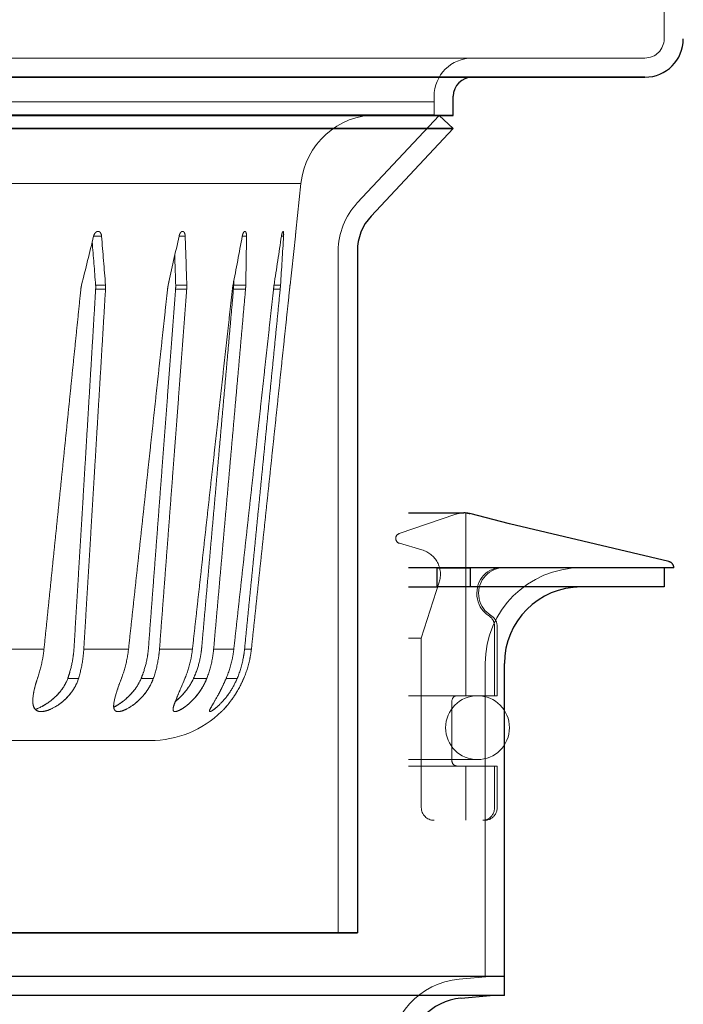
# Model space of a CAD drawing. Header units: millimetres. Extents: x -300186 to 535068, y -28581 to 763298.
# Tile 84 of 256: x -586 to -534, y 137851 to 137928. Entities that reach past the tile are written whole.
import ezdxf

# ---------------------------------------------------------------- set-up
doc = ezdxf.new("R2010")
doc.units = ezdxf.units.MM
doc.header["$LTSCALE"] = 10
doc.header["$PDSIZE"] = -4
doc.linetypes.add('ČÁRKOVANÁ', pattern=[19.05, 12.7, -6.35])
for name, color, linetype, lineweight in [('ACO_KOTY', 5, 'Continuous', 13), ('ACO_NEVID', 8, 'ČÁRKOVANÁ', 13), ('ACO_RAMECEK', 4, 'Continuous', 13), ('ACO_SILNA', 7, 'Continuous', 30)]:
    doc.layers.add(name, color=color, linetype=linetype, lineweight=lineweight)
doc.styles.add('ACO', font='arial.ttf', dxfattribs={"width": 0.8})
doc.dimstyles.new('M1_4 (šipky)', dxfattribs={"dimscale": 4, "dimtxt": 3, "dimasz": 3, "dimexe": 1, "dimexo": 1, "dimgap": 1, "dimtad": 1, "dimdec": 0, "dimtxsty": 'ACO', "dimcen": 3, "dimdle": 1, "dimclrd": 256, "dimclre": 256, "dimclrt": 7, "dimadec": 1, "dimazin": 2, "dimtfac": 0.8, "dimtmove": 0, "dimatfit": 0, "dimldrblk": 'DOTSMALL', "dimfxl": 1, "dimlwd": -1, "dimlwe": -1, "dimarcsym": 1})

# ---------------------------------------------------------------- blocks, each defined once
blk = doc.blocks.new('_OBLIQUE')
at = {"color": 0, "linetype": 'ByBlock'}
blk.add_line((-0.5, -0.5), (0.5, 0.5), dxfattribs=at)
blk = doc.blocks.new('*D1078')
at = {"layer": 'ACO_KOTY', "color": 0, "transparency": 16777216}
for p, q in [((-439.07, 137925.541), (-439.07, 138033.541)), ((-501.787, 138029.541), (-435.07, 138029.541)), ((-626.787, 137929.541), (-435.07, 137929.541))]:
    blk.add_line(p, q, dxfattribs=at)
at = {"layer": 'Defpoints', "color": 0, "lineweight": -3, "transparency": 16777216}
for p in [(-505.787, 138029.541), (-439.07, 138029.541), (-630.787, 137929.541)]:
    blk.add_point(p, dxfattribs=at)
at = {"layer": 'ACO_KOTY', "color": 0, "transparency": 16777216, "xscale": 12, "yscale": 12, "zscale": 12}
for p, rotation in [((-439.07, 138029.541), 90), ((-439.07, 137929.541), 270)]:
    blk.add_blockref('_OBLIQUE', p, dxfattribs=dict(at, rotation=rotation))
at = {"layer": 'ACO_KOTY', "color": 7, "transparency": 16777216, "insert": (-453.282, 137979.541), "char_height": 20, "attachment_point": 5, "rotation": 90, "style": 'ACO'}
blk.add_mtext('100', dxfattribs=at)
blk = doc.blocks.new('_DotSmall')
at = {"color": 0, "linetype": 'ByBlock', "const_width": 0.5}
blk.add_lwpolyline([(-0.0625, 0, 1), (0.0625, 0, 1)], format="xyb", close=True, dxfattribs=at)
blk = doc.blocks.new('408202')
at = {"layer": 'ACO_NEVID'}
for p, q in [((77, 1), (-77, 1)), ((-77, 0), (-77, 1)), ((77, 0), (77, 1)), ((77, 0), (-77, 0)), ((66.583, -5.373), (-66.583, -5.373)), ((-66.188, -9.134), (-66.583, -5.373)), ((66.188, -9.134), (66.583, -5.373)), ((-65.225, -9.511), (-65.057, -9.511)), ((-62.323, -9.511), (-61.991, -9.511)), ((-57.527, -9.511), (-57.042, -9.511)), ((-50.982, -9.511), (-50.359, -9.511)), ((50.982, -9.511), (50.359, -9.511)), ((57.527, -9.511), (57.042, -9.511)), ((62.323, -9.511), (61.991, -9.511)), ((65.225, -9.511), (65.057, -9.511)), ((-64.984, -13.336), (-64.479, -13.336)), ((-64.958, -13.656), (-64.437, -13.656)), ((-62.263, -13.336), (-61.318, -13.336)), ((-62.246, -13.656), (-61.301, -13.656)), ((-57.651, -13.336), (-56.78, -13.336)), ((-57.644, -13.656), (-56.773, -13.656)), ((-51.29, -13.656), (-50.519, -13.656)), ((-51.287, -13.336), (-50.517, -13.336)), ((51.287, -13.336), (50.517, -13.336)), ((51.29, -13.656), (50.519, -13.656)), ((57.644, -13.656), (56.773, -13.656)), ((57.651, -13.336), (56.78, -13.336)), ((62.246, -13.656), (61.301, -13.656)), ((62.263, -13.336), (61.318, -13.336)), ((64.958, -13.656), (64.437, -13.656)), ((64.984, -13.336), (64.479, -13.336)), ((-62.172, -41.836), (-62.704, -41.836)), ((-59.751, -41.836), (-61.33, -41.836)), ((-55.514, -41.836), (-58.093, -41.836)), ((-49.591, -41.836), (-53.091, -41.836)), ((-42.161, -41.836), (-46.476, -41.836)), ((46.476, -41.836), (42.161, -41.836)), ((53.091, -41.836), (49.591, -41.836)), ((58.093, -41.836), (55.514, -41.836)), ((61.33, -41.836), (59.751, -41.836)), ((62.704, -41.836), (62.172, -41.836)), ((-61.588, -44.15), (-60.72, -44.15)), ((-59.207, -44.15), (-58.171, -44.15)), ((-55.028, -44.15), (-54.072, -44.15)), ((-49.176, -44.15), (-48.33, -44.15)), ((49.176, -44.15), (48.33, -44.15)), ((55.028, -44.15), (54.072, -44.15)), ((59.207, -44.15), (58.171, -44.15)), ((61.588, -44.15), (60.72, -44.15)), ((54.794, -49), (-54.794, -49))]:
    blk.add_line(p, q, dxfattribs=at)
for centre, radius, start, end in [((-72.55, -6), 6, 6, 90), ((72.55, -6), 6, 90, 174), ((-54.794, -41), 8, 225.76318, 270), ((54.794, -41), 8, 270, 314.23682)]:
    blk.add_arc(centre, radius, start, end, dxfattribs=at)
for centre, major_axis, ratio, start_param, end_param in [((0, 123.308), (0, 315.871), 0.230805, 2.004775, 2.018164), ((5.765, 123.308), (-14.666, -315.853), 0.226834, 5.1569, 5.170289), ((-5.765, 123.308), (-14.666, 315.853), 0.226834, 1.994243, 2.007632), ((11.355, 123.308), (-28.734, -315.81), 0.215187, 5.165944, 5.179333), ((-11.355, 123.308), (-28.734, 315.81), 0.215187, 1.985198, 1.998587), ((16.6, 123.308), (41.678, 315.764), 0.196592, 2.030717, 2.044107), ((-16.6, 123.308), (-41.678, 315.764), 0.196592, 1.978832, 1.992221), ((21.34, 123.308), (53.086, 315.739), 0.17209, 2.033701, 2.04709), ((21.017, 121.324), (52.281, 310.954), 0.17209, 2.035404, 2.0474), ((-21.34, 123.308), (-53.086, 315.739), 0.17209, 1.975849, 1.989238), ((21.34, 123.308), (53.086, 315.739), 0.17209, 4.293947, 4.307336), ((-21.017, 121.324), (52.281, -310.954), 0.17209, 1.094193, 1.106189), ((-21.34, 123.308), (53.086, -315.739), 0.17209, 1.094503, 1.107892), ((16.6, 123.308), (41.678, 315.764), 0.196592, 4.290964, 4.304353), ((-16.6, 123.308), (41.678, -315.764), 0.196592, 1.097486, 1.110875), ((11.355, 123.308), (28.734, 315.81), 0.215187, 4.284598, 4.297987), ((-11.355, 123.308), (28.734, -315.81), 0.215187, 1.103852, 1.117241), ((5.765, 123.308), (14.666, 315.853), 0.226834, 4.275554, 4.288943), ((-5.765, 123.308), (14.666, -315.853), 0.226834, 1.112897, 1.126286), ((0, 123.308), (0, 315.871), 0.230805, 4.265021, 4.278411), ((16.348, 121.324), (41.047, 310.979), 0.196592, 2.036223, 2.044416), ((-16.348, 121.324), (41.047, -310.979), 0.196592, 1.097176, 1.10537), ((11.183, 121.324), (-28.299, -311.024), 0.215187, 5.178615, 5.179643), ((-11.183, 121.324), (28.299, -311.024), 0.215187, 1.103542, 1.10457)]:
    blk.add_ellipse(centre, major_axis=major_axis, ratio=ratio, start_param=start_param, end_param=end_param, dxfattribs=at)
for points, knots in [([(-66.188, -9.134), (-66.188, -9.134), (-66.186, -9.146), (-66.18, -9.197), (-66.176, -9.236), (-66.166, -9.325), (-66.16, -9.381), (-66.151, -9.465), (-66.149, -9.488), (-66.146, -9.511)], [0.22658306, 0.22658306, 0.22658306, 0.22658306, 0.24545175, 0.24545175, 0.26432045, 0.26432045, 0.28325082, 0.28325082, 0.29005398, 0.29005398, 0.29005398, 0.29005398]), ([(-65.225, -9.511), (-65.227, -9.488), (-65.228, -9.465), (-65.231, -9.381), (-65.23, -9.325), (-65.224, -9.236), (-65.219, -9.197), (-65.203, -9.146), (-65.193, -9.134), (-65.171, -9.134), (-65.158, -9.146), (-65.131, -9.197), (-65.117, -9.236), (-65.092, -9.325), (-65.079, -9.381), (-65.064, -9.465), (-65.061, -9.488), (-65.057, -9.511)], [0.1631121, 0.1631121, 0.1631121, 0.1631121, 0.1699153, 0.1699153, 0.1888457, 0.1888457, 0.2077144, 0.2077144, 0.2265831, 0.2265831, 0.2454518, 0.2454518, 0.2643204, 0.2643204, 0.2832508, 0.2832508, 0.290054, 0.290054, 0.290054, 0.290054]), ([(-62.323, -9.511), (-62.323, -9.488), (-62.323, -9.465), (-62.32, -9.381), (-62.312, -9.325), (-62.291, -9.236), (-62.276, -9.197), (-62.239, -9.146), (-62.217, -9.134), (-62.174, -9.134), (-62.15, -9.146), (-62.103, -9.197), (-62.079, -9.236), (-62.04, -9.325), (-62.021, -9.381), (-62.001, -9.465), (-61.996, -9.488), (-61.991, -9.511)], [0.1631121, 0.1631121, 0.1631121, 0.1631121, 0.1699153, 0.1699153, 0.1888457, 0.1888457, 0.2077144, 0.2077144, 0.2265831, 0.2265831, 0.2454518, 0.2454518, 0.2643204, 0.2643204, 0.2832508, 0.2832508, 0.290054, 0.290054, 0.290054, 0.290054]), ([(-57.527, -9.511), (-57.526, -9.488), (-57.524, -9.465), (-57.515, -9.381), (-57.501, -9.325), (-57.465, -9.236), (-57.441, -9.197), (-57.384, -9.146), (-57.352, -9.134), (-57.289, -9.134), (-57.254, -9.146), (-57.187, -9.197), (-57.156, -9.236), (-57.103, -9.325), (-57.078, -9.381), (-57.053, -9.465), (-57.047, -9.488), (-57.042, -9.511)], [0.1631121, 0.1631121, 0.1631121, 0.1631121, 0.1699153, 0.1699153, 0.1888457, 0.1888457, 0.2077144, 0.2077144, 0.2265831, 0.2265831, 0.2454518, 0.2454518, 0.2643204, 0.2643204, 0.2832508, 0.2832508, 0.290054, 0.290054, 0.290054, 0.290054]), ([(-50.982, -9.511), (-50.981, -9.488), (-50.978, -9.465), (-50.962, -9.381), (-50.942, -9.325), (-50.893, -9.236), (-50.86, -9.197), (-50.785, -9.146), (-50.743, -9.134), (-50.662, -9.134), (-50.618, -9.146), (-50.534, -9.197), (-50.495, -9.236), (-50.43, -9.325), (-50.401, -9.381), (-50.372, -9.465), (-50.365, -9.488), (-50.359, -9.511)], [0.1631121, 0.1631121, 0.1631121, 0.1631121, 0.1699153, 0.1699153, 0.1888457, 0.1888457, 0.2077144, 0.2077144, 0.2265831, 0.2265831, 0.2454518, 0.2454518, 0.2643204, 0.2643204, 0.2832508, 0.2832508, 0.290054, 0.290054, 0.290054, 0.290054]), ([(50.359, -9.511), (50.365, -9.488), (50.372, -9.465), (50.401, -9.381), (50.43, -9.325), (50.495, -9.236), (50.534, -9.197), (50.618, -9.146), (50.662, -9.134), (50.743, -9.134), (50.785, -9.146), (50.86, -9.197), (50.893, -9.236), (50.942, -9.325), (50.962, -9.381), (50.978, -9.465), (50.981, -9.488), (50.982, -9.511)], [0.1631121, 0.1631121, 0.1631121, 0.1631121, 0.1699153, 0.1699153, 0.1888457, 0.1888457, 0.2077144, 0.2077144, 0.2265831, 0.2265831, 0.2454518, 0.2454518, 0.2643204, 0.2643204, 0.2832508, 0.2832508, 0.290054, 0.290054, 0.290054, 0.290054]), ([(57.042, -9.511), (57.047, -9.488), (57.053, -9.465), (57.078, -9.381), (57.103, -9.325), (57.156, -9.236), (57.187, -9.197), (57.254, -9.146), (57.289, -9.134), (57.352, -9.134), (57.384, -9.146), (57.441, -9.197), (57.465, -9.236), (57.501, -9.325), (57.515, -9.381), (57.524, -9.465), (57.526, -9.488), (57.527, -9.511)], [0.1631121, 0.1631121, 0.1631121, 0.1631121, 0.1699153, 0.1699153, 0.1888457, 0.1888457, 0.2077144, 0.2077144, 0.2265831, 0.2265831, 0.2454518, 0.2454518, 0.2643204, 0.2643204, 0.2832508, 0.2832508, 0.290054, 0.290054, 0.290054, 0.290054]), ([(61.991, -9.511), (61.996, -9.488), (62.001, -9.465), (62.021, -9.381), (62.04, -9.325), (62.079, -9.236), (62.103, -9.197), (62.15, -9.146), (62.174, -9.134), (62.217, -9.134), (62.239, -9.146), (62.276, -9.197), (62.291, -9.236), (62.312, -9.325), (62.32, -9.381), (62.323, -9.465), (62.323, -9.488), (62.323, -9.511)], [0.1631121, 0.1631121, 0.1631121, 0.1631121, 0.1699153, 0.1699153, 0.1888457, 0.1888457, 0.2077144, 0.2077144, 0.2265831, 0.2265831, 0.2454518, 0.2454518, 0.2643204, 0.2643204, 0.2832508, 0.2832508, 0.290054, 0.290054, 0.290054, 0.290054]), ([(65.057, -9.511), (65.061, -9.488), (65.064, -9.465), (65.079, -9.381), (65.092, -9.325), (65.117, -9.236), (65.131, -9.197), (65.158, -9.146), (65.171, -9.134), (65.193, -9.134), (65.203, -9.146), (65.219, -9.197), (65.224, -9.236), (65.23, -9.325), (65.231, -9.381), (65.228, -9.465), (65.227, -9.488), (65.225, -9.511)], [0.1631121, 0.1631121, 0.1631121, 0.1631121, 0.1699153, 0.1699153, 0.1888457, 0.1888457, 0.2077144, 0.2077144, 0.2265831, 0.2265831, 0.2454518, 0.2454518, 0.2643204, 0.2643204, 0.2832508, 0.2832508, 0.290054, 0.290054, 0.290054, 0.290054]), ([(66.146, -9.511), (66.149, -9.488), (66.151, -9.465), (66.16, -9.381), (66.166, -9.325), (66.176, -9.236), (66.18, -9.197), (66.186, -9.146), (66.188, -9.134), (66.188, -9.134)], [0.16311213, 0.16311213, 0.16311213, 0.16311213, 0.1699153, 0.1699153, 0.18884567, 0.18884567, 0.20771436, 0.20771436, 0.22658306, 0.22658306, 0.22658306, 0.22658306]), ([(-62.704, -41.836), (-62.678, -42.076), (-62.641, -42.32), (-62.487, -43.088), (-62.325, -43.605), (-62.123, -44.09), (-62.111, -44.12), (-62.098, -44.15)], [0.0805443, 0.0805443, 0.0805443, 0.0805443, 0.1481632, 0.1481632, 0.2963264, 0.2963264, 0.3059773, 0.3059773, 0.3059773, 0.3059773]), ([(-61.588, -44.15), (-61.601, -44.12), (-61.613, -44.09), (-61.809, -43.605), (-61.966, -43.088), (-62.113, -42.32), (-62.148, -42.076), (-62.172, -41.836)], [4.4366869, 4.4366869, 4.4366869, 4.4366869, 4.4463378, 4.4463378, 4.594501, 4.594501, 4.6621199, 4.6621199, 4.6621199, 4.6621199]), ([(-61.33, -41.836), (-61.304, -42.076), (-61.266, -42.32), (-61.11, -43.088), (-60.947, -43.605), (-60.746, -44.09), (-60.733, -44.12), (-60.72, -44.15)], [0.0805443, 0.0805443, 0.0805443, 0.0805443, 0.1481632, 0.1481632, 0.2963264, 0.2963264, 0.3059773, 0.3059773, 0.3059773, 0.3059773]), ([(-59.207, -44.15), (-59.219, -44.12), (-59.231, -44.09), (-59.415, -43.605), (-59.561, -43.088), (-59.697, -42.32), (-59.729, -42.076), (-59.751, -41.836)], [4.4366869, 4.4366869, 4.4366869, 4.4366869, 4.4463378, 4.4463378, 4.594501, 4.594501, 4.6621199, 4.6621199, 4.6621199, 4.6621199]), ([(-58.815, -41.732), (-58.796, -41.942), (-58.768, -42.155), (-58.649, -42.827), (-58.521, -43.279), (-58.31, -43.833), (-58.244, -43.991), (-58.171, -44.15)], [0.0704764, 0.0704764, 0.0704764, 0.0704764, 0.1296433, 0.1296433, 0.2592866, 0.2592866, 0.3097022, 0.3097022, 0.3097022, 0.3097022]), ([(-58.093, -41.836), (-58.067, -42.076), (-58.029, -42.32), (-57.876, -43.088), (-57.718, -43.605), (-57.523, -44.09), (-57.511, -44.12), (-57.498, -44.15)], [0.0805443, 0.0805443, 0.0805443, 0.0805443, 0.1481632, 0.1481632, 0.2963264, 0.2963264, 0.3059773, 0.3059773, 0.3059773, 0.3059773]), ([(-55.028, -44.15), (-55.038, -44.12), (-55.049, -44.09), (-55.215, -43.605), (-55.347, -43.088), (-55.468, -42.32), (-55.496, -42.076), (-55.514, -41.836)], [4.4366869, 4.4366869, 4.4366869, 4.4366869, 4.4463378, 4.4463378, 4.594501, 4.594501, 4.6621199, 4.6621199, 4.6621199, 4.6621199]), ([(-54.651, -41.732), (-54.635, -41.942), (-54.61, -42.155), (-54.505, -42.827), (-54.389, -43.279), (-54.199, -43.833), (-54.139, -43.991), (-54.072, -44.15)], [0.0704764, 0.0704764, 0.0704764, 0.0704764, 0.1296433, 0.1296433, 0.2592866, 0.2592866, 0.3097022, 0.3097022, 0.3097022, 0.3097022]), ([(-53.091, -41.836), (-53.065, -42.076), (-53.029, -42.32), (-52.883, -43.088), (-52.735, -43.605), (-52.552, -44.09), (-52.541, -44.12), (-52.529, -44.15)], [0.0805443, 0.0805443, 0.0805443, 0.0805443, 0.1481632, 0.1481632, 0.2963264, 0.2963264, 0.3059773, 0.3059773, 0.3059773, 0.3059773]), ([(-49.176, -44.15), (-49.185, -44.12), (-49.194, -44.09), (-49.338, -43.605), (-49.452, -43.088), (-49.553, -42.32), (-49.577, -42.076), (-49.591, -41.836)], [4.4366869, 4.4366869, 4.4366869, 4.4366869, 4.4463378, 4.4463378, 4.594501, 4.594501, 4.6621199, 4.6621199, 4.6621199, 4.6621199]), ([(-48.827, -41.732), (-48.814, -41.942), (-48.794, -42.155), (-48.705, -42.827), (-48.605, -43.279), (-48.441, -43.833), (-48.389, -43.991), (-48.33, -44.15)], [0.0704764, 0.0704764, 0.0704764, 0.0704764, 0.1296433, 0.1296433, 0.2592866, 0.2592866, 0.3097022, 0.3097022, 0.3097022, 0.3097022]), ([(-46.476, -41.836), (-46.452, -42.076), (-46.418, -42.32), (-46.284, -43.088), (-46.149, -43.605), (-45.984, -44.09), (-45.974, -44.12), (-45.964, -44.15)], [0.0805443, 0.0805443, 0.0805443, 0.0805443, 0.1481632, 0.1481632, 0.2963264, 0.2963264, 0.3059773, 0.3059773, 0.3059773, 0.3059773]), ([(45.964, -44.15), (45.974, -44.12), (45.984, -44.09), (46.149, -43.605), (46.284, -43.088), (46.418, -42.32), (46.452, -42.076), (46.476, -41.836)], [4.4366869, 4.4366869, 4.4366869, 4.4366869, 4.4463378, 4.4463378, 4.594501, 4.594501, 4.6621199, 4.6621199, 4.6621199, 4.6621199]), ([(48.33, -44.15), (48.389, -43.991), (48.441, -43.833), (48.605, -43.279), (48.705, -42.827), (48.794, -42.155), (48.814, -41.942), (48.827, -41.732)], [3.8401199, 3.8401199, 3.8401199, 3.8401199, 3.8905355, 3.8905355, 4.0201788, 4.0201788, 4.0793456, 4.0793456, 4.0793456, 4.0793456]), ([(49.591, -41.836), (49.577, -42.076), (49.553, -42.32), (49.452, -43.088), (49.338, -43.605), (49.194, -44.09), (49.185, -44.12), (49.176, -44.15)], [0.0805443, 0.0805443, 0.0805443, 0.0805443, 0.1481632, 0.1481632, 0.2963264, 0.2963264, 0.3059773, 0.3059773, 0.3059773, 0.3059773]), ([(52.529, -44.15), (52.541, -44.12), (52.552, -44.09), (52.735, -43.605), (52.883, -43.088), (53.029, -42.32), (53.065, -42.076), (53.091, -41.836)], [4.4366869, 4.4366869, 4.4366869, 4.4366869, 4.4463378, 4.4463378, 4.594501, 4.594501, 4.6621199, 4.6621199, 4.6621199, 4.6621199]), ([(54.072, -44.15), (54.139, -43.991), (54.199, -43.833), (54.389, -43.279), (54.505, -42.827), (54.61, -42.155), (54.635, -41.942), (54.651, -41.732)], [3.8401199, 3.8401199, 3.8401199, 3.8401199, 3.8905355, 3.8905355, 4.0201788, 4.0201788, 4.0793456, 4.0793456, 4.0793456, 4.0793456]), ([(55.514, -41.836), (55.496, -42.076), (55.468, -42.32), (55.347, -43.088), (55.215, -43.605), (55.049, -44.09), (55.038, -44.12), (55.028, -44.15)], [0.0805443, 0.0805443, 0.0805443, 0.0805443, 0.1481632, 0.1481632, 0.2963264, 0.2963264, 0.3059773, 0.3059773, 0.3059773, 0.3059773]), ([(57.498, -44.15), (57.511, -44.12), (57.523, -44.09), (57.718, -43.605), (57.876, -43.088), (58.029, -42.32), (58.067, -42.076), (58.093, -41.836)], [4.4366869, 4.4366869, 4.4366869, 4.4366869, 4.4463378, 4.4463378, 4.594501, 4.594501, 4.6621199, 4.6621199, 4.6621199, 4.6621199]), ([(58.171, -44.15), (58.244, -43.991), (58.31, -43.833), (58.521, -43.279), (58.649, -42.827), (58.768, -42.155), (58.796, -41.942), (58.815, -41.732)], [3.8401199, 3.8401199, 3.8401199, 3.8401199, 3.8905355, 3.8905355, 4.0201788, 4.0201788, 4.0793456, 4.0793456, 4.0793456, 4.0793456]), ([(59.751, -41.836), (59.729, -42.076), (59.697, -42.32), (59.561, -43.088), (59.415, -43.605), (59.231, -44.09), (59.219, -44.12), (59.207, -44.15)], [0.0805443, 0.0805443, 0.0805443, 0.0805443, 0.1481632, 0.1481632, 0.2963264, 0.2963264, 0.3059773, 0.3059773, 0.3059773, 0.3059773]), ([(60.72, -44.15), (60.733, -44.12), (60.746, -44.09), (60.947, -43.605), (61.11, -43.088), (61.266, -42.32), (61.304, -42.076), (61.33, -41.836)], [4.4366869, 4.4366869, 4.4366869, 4.4366869, 4.4463378, 4.4463378, 4.594501, 4.594501, 4.6621199, 4.6621199, 4.6621199, 4.6621199]), ([(62.172, -41.836), (62.148, -42.076), (62.113, -42.32), (61.966, -43.088), (61.809, -43.605), (61.613, -44.09), (61.601, -44.12), (61.588, -44.15)], [0.0805443, 0.0805443, 0.0805443, 0.0805443, 0.1481632, 0.1481632, 0.2963264, 0.2963264, 0.3059773, 0.3059773, 0.3059773, 0.3059773]), ([(62.098, -44.15), (62.111, -44.12), (62.123, -44.09), (62.325, -43.605), (62.487, -43.088), (62.641, -42.32), (62.678, -42.076), (62.704, -41.836)], [4.4366869, 4.4366869, 4.4366869, 4.4366869, 4.4463378, 4.4463378, 4.594501, 4.594501, 4.6621199, 4.6621199, 4.6621199, 4.6621199]), ([(-62.098, -44.15), (-61.996, -44.386), (-61.884, -44.618), (-61.641, -45.071), (-61.509, -45.29), (-61.205, -45.753), (-61.029, -45.986), (-60.755, -46.321), (-60.648, -46.442), (-60.499, -46.604), (-60.448, -46.657), (-60.4, -46.707), (-60.389, -46.718), (-60.378, -46.729), (-60.375, -46.732), (-60.375, -46.732), (-60.375, -46.732), (-60.375, -46.732)], [-0.9287342, -0.9287342, -0.9287342, -0.9287342, -0.8464699, -0.8464699, -0.760633, -0.760633, -0.6494824, -0.6494824, -0.5681861, -0.5681861, -0.5074208, -0.5074208, -0.47863, -0.47863, -0.4586163, -0.4586163, -0.4585026, -0.4585026, -0.4585026, -0.4585026]), ([(-60.72, -44.15), (-60.622, -44.378), (-60.52, -44.602), (-60.309, -45.04), (-60.199, -45.252), (-59.946, -45.717), (-59.804, -45.959), (-59.576, -46.346), (-59.486, -46.499), (-59.424, -46.648), (-59.416, -46.683), (-59.424, -46.718), (-59.431, -46.727), (-59.455, -46.733), (-59.47, -46.732), (-59.511, -46.721), (-59.539, -46.71), (-59.635, -46.66), (-59.715, -46.608), (-59.966, -46.418), (-60.158, -46.247), (-60.591, -45.794), (-60.846, -45.48), (-61.273, -44.816), (-61.447, -44.488), (-61.588, -44.15)], [-0.928617, -0.928617, -0.928617, -0.928617, -0.849176, -0.849176, -0.7667841, -0.7667841, -0.6534922, -0.6534922, -0.5474694, -0.5474694, -0.4976884, -0.4976884, -0.4683845, -0.4683845, -0.4426854, -0.4426854, -0.4108869, -0.4108869, -0.3500628, -0.3500628, -0.2428245, -0.2428245, -0.1104292, -0.1104292, 0, 0, 0, 0]), ([(-57.498, -44.15), (-57.376, -44.444), (-57.256, -44.732), (-57.022, -45.29), (-56.907, -45.557), (-56.726, -46.003), (-56.655, -46.19), (-56.585, -46.447), (-56.571, -46.537), (-56.586, -46.649), (-56.604, -46.684), (-56.65, -46.716), (-56.668, -46.723), (-56.705, -46.731), (-56.722, -46.732), (-56.76, -46.731), (-56.782, -46.729), (-56.839, -46.718), (-56.878, -46.708), (-57.027, -46.655), (-57.154, -46.591), (-57.481, -46.387), (-57.689, -46.228), (-58.166, -45.793), (-58.446, -45.48), (-58.898, -44.816), (-59.075, -44.488), (-59.207, -44.15)], [-0.9286347, -0.9286347, -0.9286347, -0.9286347, -0.8261035, -0.8261035, -0.716006, -0.716006, -0.6165504, -0.6165504, -0.5460961, -0.5460961, -0.4976114, -0.4976114, -0.4738529, -0.4738529, -0.4564811, -0.4564811, -0.4383881, -0.4383881, -0.4110705, -0.4110705, -0.3404648, -0.3404648, -0.2426046, -0.2426046, -0.1104742, -0.1104742, 0, 0, 0, 0]), ([(-58.171, -44.15), (-58.029, -44.455), (-57.848, -44.75), (-57.421, -45.311), (-57.17, -45.575), (-56.857, -45.85), (-56.806, -45.893), (-56.755, -45.934)], [-1.0396854, -1.0396854, -1.0396854, -1.0396854, -0.9267341, -0.9267341, -0.8068728, -0.8068728, -0.7835255, -0.7835255, -0.7835255, -0.7835255]), ([(-52.529, -44.15), (-52.423, -44.422), (-52.328, -44.687), (-52.153, -45.214), (-52.075, -45.471), (-51.946, -45.996), (-51.911, -46.237), (-51.949, -46.54), (-51.997, -46.636), (-52.169, -46.731), (-52.274, -46.743), (-52.558, -46.698), (-52.733, -46.635), (-53.165, -46.421), (-53.433, -46.245), (-53.999, -45.768), (-54.287, -45.458), (-54.736, -44.813), (-54.908, -44.486), (-55.028, -44.15)], [-0.9034728, -0.9034728, -0.9034728, -0.9034728, -0.8158776, -0.8158776, -0.7195248, -0.7195248, -0.5949915, -0.5949915, -0.5031418, -0.5031418, -0.4275895, -0.4275895, -0.3441093, -0.3441093, -0.2356909, -0.2356909, -0.1098404, -0.1098404, 0, 0, 0, 0]), ([(-54.072, -44.15), (-53.976, -44.378), (-53.855, -44.599), (-53.571, -45.021), (-53.408, -45.221), (-52.92, -45.734), (-52.576, -46.004), (-52.141, -46.278), (-52.035, -46.34), (-51.931, -46.395)], [-1.0149142, -1.0149142, -1.0149142, -1.0149142, -0.9378712, -0.9378712, -0.8607461, -0.8607461, -0.7240114, -0.7240114, -0.6795053, -0.6795053, -0.6795053, -0.6795053]), ([(-45.964, -44.15), (-45.887, -44.368), (-45.823, -44.581), (-45.716, -44.994), (-45.674, -45.192), (-45.6, -45.672), (-45.586, -45.935), (-45.646, -46.336), (-45.708, -46.489), (-45.897, -46.658), (-45.993, -46.703), (-46.218, -46.738), (-46.338, -46.734), (-46.634, -46.683), (-46.81, -46.626), (-47.268, -46.426), (-47.554, -46.252), (-48.14, -45.794), (-48.448, -45.479), (-48.908, -44.814), (-49.072, -44.487), (-49.176, -44.15)], [-0.9292575, -0.9292575, -0.9292575, -0.9292575, -0.853586, -0.853586, -0.7773144, -0.7773144, -0.6557257, -0.6557257, -0.5510924, -0.5510924, -0.4833485, -0.4833485, -0.4241483, -0.4241483, -0.3525747, -0.3525747, -0.242937, -0.242937, -0.1100905, -0.1100905, 0, 0, 0, 0]), ([(-48.33, -44.15), (-48.215, -44.466), (-48.043, -44.771), (-47.612, -45.34), (-47.351, -45.603), (-46.705, -46.121), (-46.318, -46.346), (-45.911, -46.521), (-45.853, -46.545), (-45.796, -46.566)], [-1.0339673, -1.0339673, -1.0339673, -1.0339673, -0.9192518, -0.9192518, -0.8013596, -0.8013596, -0.6512839, -0.6512839, -0.6267643, -0.6267643, -0.6267643, -0.6267643]), ([(49.176, -44.15), (49.101, -44.393), (48.994, -44.632), (48.728, -45.09), (48.568, -45.309), (48.146, -45.783), (47.866, -46.026), (47.328, -46.389), (47.07, -46.524), (46.667, -46.672), (46.516, -46.709), (46.255, -46.738), (46.147, -46.733), (45.938, -46.681), (45.849, -46.626), (45.675, -46.429), (45.623, -46.255), (45.586, -45.797), (45.618, -45.481), (45.755, -44.814), (45.845, -44.487), (45.964, -44.15)], [-0.9296612, -0.9296612, -0.9296612, -0.9296612, -0.8449127, -0.8449127, -0.7590033, -0.7590033, -0.6419543, -0.6419543, -0.543285, -0.543285, -0.4794994, -0.4794994, -0.4229297, -0.4229297, -0.353293, -0.353293, -0.2435495, -0.2435495, -0.1101278, -0.1101278, 0, 0, 0, 0]), ([(45.796, -46.566), (46.097, -46.453), (46.429, -46.283), (47.119, -45.814), (47.486, -45.492), (48.02, -44.811), (48.207, -44.487), (48.33, -44.15)], [-0.3904348, -0.3904348, -0.3904348, -0.3904348, -0.2614026, -0.2614026, -0.1135268, -0.1135268, 0, 0, 0, 0]), ([(55.028, -44.15), (54.904, -44.498), (54.724, -44.836), (54.272, -45.473), (53.995, -45.77), (53.436, -46.243), (53.161, -46.423), (52.744, -46.629), (52.586, -46.687), (52.33, -46.738), (52.231, -46.737), (52.061, -46.687), (52.001, -46.628), (51.915, -46.422), (51.917, -46.247), (51.988, -45.788), (52.072, -45.475), (52.283, -44.814), (52.398, -44.487), (52.529, -44.15)], [-0.9103019, -0.9103019, -0.9103019, -0.9103019, -0.7967257, -0.7967257, -0.6762428, -0.6762428, -0.5654997, -0.5654997, -0.4906042, -0.4906042, -0.4266613, -0.4266613, -0.3516252, -0.3516252, -0.2418453, -0.2418453, -0.1100206, -0.1100206, 0, 0, 0, 0]), ([(51.931, -46.395), (52.108, -46.301), (52.293, -46.188), (52.83, -45.808), (53.189, -45.488), (53.731, -44.811), (53.93, -44.487), (54.072, -44.15)], [-0.3364421, -0.3364421, -0.3364421, -0.3364421, -0.2599881, -0.2599881, -0.1134649, -0.1134649, 0, 0, 0, 0]), ([(59.207, -44.15), (59.123, -44.365), (59.021, -44.576), (58.784, -44.99), (58.648, -45.191), (58.289, -45.656), (58.052, -45.905), (57.641, -46.264), (57.465, -46.396), (57.172, -46.58), (57.051, -46.643), (56.9, -46.701), (56.856, -46.714), (56.797, -46.726), (56.778, -46.729), (56.746, -46.732), (56.732, -46.732), (56.705, -46.731), (56.692, -46.729), (56.659, -46.72), (56.641, -46.712), (56.579, -46.659), (56.568, -46.583), (56.6, -46.364), (56.649, -46.215), (56.808, -45.792), (56.941, -45.479), (57.221, -44.816), (57.358, -44.488), (57.498, -44.15)], [-0.9283374, -0.9283374, -0.9283374, -0.9283374, -0.8535822, -0.8535822, -0.7760587, -0.7760587, -0.6619559, -0.6619559, -0.5782255, -0.5782255, -0.5118022, -0.5118022, -0.4817628, -0.4817628, -0.4662905, -0.4662905, -0.4538124, -0.4538124, -0.4396068, -0.4396068, -0.4154008, -0.4154008, -0.333435, -0.333435, -0.2425117, -0.2425117, -0.1104904, -0.1104904, 0, 0, 0, 0]), ([(56.755, -45.934), (57.035, -45.706), (57.319, -45.429), (57.809, -44.812), (58.014, -44.488), (58.171, -44.15)], [-0.2369194, -0.2369194, -0.2369194, -0.2369194, -0.1137057, -0.1137057, 0, 0, 0, 0]), ([(61.588, -44.15), (61.47, -44.434), (61.328, -44.711), (61.001, -45.25), (60.814, -45.51), (60.441, -45.959), (60.252, -46.154), (59.918, -46.457), (59.769, -46.573), (59.604, -46.677), (59.561, -46.7), (59.508, -46.722), (59.493, -46.727), (59.469, -46.731), (59.46, -46.732), (59.444, -46.731), (59.438, -46.729), (59.424, -46.719), (59.42, -46.709), (59.417, -46.656), (59.446, -46.587), (59.556, -46.378), (59.649, -46.223), (59.902, -45.793), (60.082, -45.48), (60.421, -44.816), (60.575, -44.488), (60.72, -44.15)], [-0.9284107, -0.9284107, -0.9284107, -0.9284107, -0.8296092, -0.8296092, -0.724012, -0.724012, -0.6226345, -0.6226345, -0.5296737, -0.5296737, -0.4902496, -0.4902496, -0.4702913, -0.4702913, -0.4550649, -0.4550649, -0.4386008, -0.4386008, -0.4124878, -0.4124878, -0.3376557, -0.3376557, -0.2425627, -0.2425627, -0.1104817, -0.1104817, 0, 0, 0, 0]), ([(60.375, -46.732), (60.375, -46.732), (60.384, -46.722), (60.43, -46.676), (60.478, -46.626), (60.65, -46.441), (60.805, -46.266), (61.174, -45.796), (61.396, -45.48), (61.786, -44.815), (61.953, -44.487), (62.098, -44.15)], [-0.4688247, -0.4688247, -0.4688247, -0.4688247, -0.4263026, -0.4263026, -0.3595714, -0.3595714, -0.2432888, -0.2432888, -0.1102524, -0.1102524, 0, 0, 0, 0])]:
    blk.add_open_spline(points, degree=3, knots=knots, dxfattribs=at)
for points in [[(-65.73, -13.336), (-65.718, -13.442), (-65.706, -13.551), (-65.695, -13.656)], [(-64.958, -13.656), (-64.968, -13.551), (-64.977, -13.442), (-64.984, -13.336)], [(-64.479, -13.336), (-64.462, -13.442), (-64.448, -13.551), (-64.437, -13.656)], [(-62.246, -13.656), (-62.256, -13.551), (-62.262, -13.442), (-62.263, -13.336)], [(-61.318, -13.336), (-61.316, -13.442), (-61.31, -13.551), (-61.301, -13.656)], [(-61.268, -13.336), (-61.248, -13.442), (-61.232, -13.551), (-61.22, -13.656)], [(-57.644, -13.656), (-57.652, -13.551), (-57.654, -13.442), (-57.651, -13.336)], [(-56.78, -13.336), (-56.783, -13.442), (-56.781, -13.551), (-56.773, -13.656)], [(-56.196, -13.336), (-56.173, -13.442), (-56.155, -13.551), (-56.144, -13.656)], [(-51.29, -13.656), (-51.296, -13.551), (-51.295, -13.442), (-51.287, -13.336)], [(-50.517, -13.336), (-50.525, -13.442), (-50.525, -13.551), (-50.519, -13.656)], [(-49.417, -13.336), (-49.39, -13.442), (-49.372, -13.551), (-49.361, -13.656)], [(49.361, -13.656), (49.372, -13.551), (49.39, -13.442), (49.417, -13.336)], [(50.519, -13.656), (50.525, -13.551), (50.525, -13.442), (50.517, -13.336)], [(51.287, -13.336), (51.295, -13.442), (51.296, -13.551), (51.29, -13.656)], [(56.144, -13.656), (56.155, -13.551), (56.173, -13.442), (56.196, -13.336)], [(56.773, -13.656), (56.781, -13.551), (56.783, -13.442), (56.78, -13.336)], [(57.651, -13.336), (57.654, -13.442), (57.652, -13.551), (57.644, -13.656)], [(61.22, -13.656), (61.232, -13.551), (61.248, -13.442), (61.268, -13.336)], [(61.301, -13.656), (61.31, -13.551), (61.316, -13.442), (61.318, -13.336)], [(62.263, -13.336), (62.262, -13.442), (62.256, -13.551), (62.246, -13.656)], [(64.437, -13.656), (64.448, -13.551), (64.462, -13.442), (64.479, -13.336)], [(64.984, -13.336), (64.977, -13.442), (64.968, -13.551), (64.958, -13.656)], [(65.695, -13.656), (65.706, -13.551), (65.718, -13.442), (65.73, -13.336)]]:
    blk.add_open_spline(points, degree=3, dxfattribs=at)
for points, weights in [([(-65.695, -13.656), (-64.169, -28.074), (-62.704, -41.836)], [1, 1.00024031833, 1]), ([(-62.172, -41.836), (-63.536, -28.074), (-64.958, -13.656)], [1, 1.00024031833, 1]), ([(-64.437, -13.656), (-62.851, -28.074), (-61.33, -41.836)], [1, 1.00024031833, 1]), ([(-59.751, -41.836), (-60.973, -28.074), (-62.246, -13.656)], [1, 1.00024031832, 1]), ([(-61.301, -13.656), (-60.032, -28.025), (-58.815, -41.732)], [1, 1.000246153, 1]), ([(-61.22, -13.656), (-59.624, -28.074), (-58.093, -41.836)], [1, 1.00024031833, 1]), ([(-55.514, -41.836), (-56.558, -28.074), (-57.644, -13.656)], [1, 1.00024031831, 1]), ([(-56.773, -13.656), (-55.69, -28.025), (-54.651, -41.732)], [1, 1.00024615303, 1]), ([(-56.144, -13.656), (-54.585, -28.074), (-53.091, -41.836)], [1, 1.00024031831, 1]), ([(-49.591, -41.836), (-50.424, -28.074), (-51.29, -13.656)], [1, 1.00024031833, 1]), ([(-50.519, -13.656), (-49.656, -28.025), (-48.827, -41.732)], [1, 1.00024615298, 1]), ([(-49.361, -13.656), (-47.888, -28.074), (-46.476, -41.836)], [1, 1.00024031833, 1]), ([(46.476, -41.836), (47.888, -28.074), (49.361, -13.656)], [1, 1.00024031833, 1]), ([(48.827, -41.732), (49.656, -28.025), (50.519, -13.656)], [1, 1.00024615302, 1]), ([(51.29, -13.656), (50.424, -28.074), (49.591, -41.836)], [1, 1.00024031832, 1]), ([(53.091, -41.836), (54.585, -28.074), (56.144, -13.656)], [1, 1.00024031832, 1]), ([(54.651, -41.732), (55.69, -28.025), (56.773, -13.656)], [1, 1.00024615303, 1]), ([(57.644, -13.656), (56.558, -28.074), (55.514, -41.836)], [1, 1.00024031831, 1]), ([(58.093, -41.836), (59.624, -28.074), (61.22, -13.656)], [1, 1.00024031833, 1]), ([(58.815, -41.732), (60.032, -28.025), (61.301, -13.656)], [1, 1.000246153, 1]), ([(62.246, -13.656), (60.973, -28.074), (59.751, -41.836)], [1, 1.00024031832, 1]), ([(61.33, -41.836), (62.851, -28.074), (64.437, -13.656)], [1, 1.00024031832, 1]), ([(64.958, -13.656), (63.536, -28.074), (62.172, -41.836)], [1, 1.00024031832, 1]), ([(62.704, -41.836), (64.169, -28.074), (65.695, -13.656)], [1, 1.00024031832, 1])]:
    blk.add_rational_spline(points, weights, degree=2, dxfattribs=at)
blk = doc.blocks.new('A$7E2A18ED2A1C3')
at = {"layer": 'ACO_NEVID'}
for p, q in [((322.5, 144.5), (322.5, 70)), ((321, 68.5), (134, 68.5)), ((134, 68.5), (321, 68.5)), ((304.5, 64), (304.5, 65.5)), ((304.5, 64), (304.5, 65.5)), ((298.488, 57.154), (304.906, 64)), ((298.488, 57.154), (304.906, 64)), ((297, 53.392), (297, 0)), ((297, 53.392), (297, 0))]:
    blk.add_line(p, q, dxfattribs=at)
for centre, radius, start, end in [((321, 70), 1.5, 270, 0), ((321, 70), 1.5, 270, 0), ((307.5, 65.5), 3, 90, 180), ((307.5, 65.5), 3, 90, 180), ((302.5, 53.392), 5.5, 136.84761, 180), ((302.5, 53.392), 5.5, 136.84761, 180)]:
    blk.add_arc(centre, radius, start, end, dxfattribs=at)
at = {"layer": 'ACO_SILNA'}
for p, q in [((321, 67), (134, 67)), ((134, 67), (321, 67)), ((306, 64), (306, 65.5)), ((306, 64), (306, 65.5)), ((306, 64), (149, 64)), ((149, 64), (306, 64)), ((304.906, 64), (306, 62.974)), ((304.906, 64), (306, 62.974)), ((149, 62.974), (306, 62.974)), ((306, 62.974), (149, 62.974)), ((299.582, 56.128), (306, 62.974)), ((299.582, 56.128), (306, 62.974)), ((298.5, 53.392), (298.5, 0)), ((298.5, 53.392), (298.5, 0)), ((156.5, 0), (298.5, 0)), ((298.5, 0), (156.5, 0))]:
    blk.add_line(p, q, dxfattribs=at)
for centre, radius, start, end in [((321, 70), 3, 270, 0), ((321, 70), 3, 270, 0), ((307.5, 65.5), 1.5, 90, 180), ((307.5, 65.5), 1.5, 90, 180), ((302.5, 53.392), 4, 136.84761, 180), ((302.5, 53.392), 4, 136.84761, 180)]:
    blk.add_arc(centre, radius, start, end, dxfattribs=at)
at = {"layer": 'ACO_RAMECEK'}
blk.add_blockref('408202', (227.5, 64.06), dxfattribs=at)
at = {"layer": 'ACO_RAMECEK', "xscale": -1, "rotation": 4.813937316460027e-06}
blk.add_blockref('408202', (227.5, 64.06), dxfattribs=at)
blk = doc.blocks.new('408249')
at = {"layer": 'ACO_NEVID'}
for p, q in [((70.27, 94.678), (74.692, 96.192)), ((75.481, 81.98), (75.481, 96.293)), ((70.289, 93.916), (72.055, 93.406)), ((72, 86.484), (73.405, 90.875)), ((77.735, 81.98), (77.735, 87.402)), ((77.938, 87.402), (77.938, 81.98)), ((72, 86.484), (71.002, 86.484)), ((72, 86.484), (72, 73.23)), ((77, 60), (77, 84.5)), ((77.938, 81.98), (71.002, 81.98)), ((74.4, 81.58), (74.4, 76.98)), ((76.4, 76.98), (71.002, 76.98)), ((77.938, 76.48), (71.002, 76.48)), ((74.4, 76.98), (74.4, 76.88)), ((75.481, 72.23), (75.481, 76.48)), ((77.735, 73.23), (77.735, 76.48)), ((77.938, 76.48), (77.938, 75.667)), ((77.938, 75.667), (77.938, 73.23)), ((74.977, 59.794), (77.328, 60))]:
    blk.add_line(p, q, dxfattribs=at)
at = {"layer": 'ACO_NEVID', "flags": 128}
for points in [[(75.722, 96.246), (75.686, 96.256), (75.651, 96.264), (75.62, 96.271), (75.592, 96.276), (75.566, 96.281), (75.543, 96.285), (75.524, 96.287), (75.509, 96.29), (75.496, 96.291), (75.488, 96.292), (75.483, 96.293), (75.481, 96.293), (75.484, 96.294), (75.489, 96.293), (75.499, 96.293), (75.511, 96.292), (75.528, 96.291), (75.548, 96.289), (75.571, 96.286), (75.598, 96.283), (75.628, 96.279), (75.662, 96.274), (75.699, 96.268), (75.739, 96.26)], [(77.267, 88.268), (77.113, 88.374), (76.971, 88.496), (76.84, 88.633), (76.722, 88.785), (76.616, 88.953), (76.525, 89.137), (76.449, 89.336), (76.392, 89.553), (76.357, 89.783), (76.347, 90.02), (76.362, 90.257), (76.4, 90.484), (76.461, 90.698), (76.539, 90.896), (76.633, 91.077), (76.743, 91.244), (76.871, 91.401), (77.016, 91.545), (77.179, 91.674), (77.36, 91.786), (77.554, 91.876), (77.761, 91.944), (77.98, 91.986), (78.208, 92)], [(78.425, 92), (78.184, 91.985), (77.952, 91.94), (77.733, 91.869), (77.529, 91.775), (77.342, 91.661), (77.173, 91.53), (77.023, 91.384), (76.89, 91.226), (76.776, 91.055), (76.679, 90.875), (76.6, 90.683), (76.539, 90.475), (76.499, 90.254), (76.484, 90.025), (76.494, 89.794), (76.529, 89.572), (76.586, 89.361), (76.661, 89.164), (76.753, 88.983), (76.859, 88.817), (76.982, 88.661), (77.122, 88.516), (77.279, 88.385), (77.453, 88.268)], [(77.735, 87.402), (77.734, 87.448), (77.731, 87.494), (77.726, 87.539), (77.719, 87.584), (77.71, 87.628), (77.7, 87.672), (77.687, 87.715), (77.673, 87.758), (77.658, 87.799), (77.64, 87.839), (77.622, 87.878), (77.601, 87.916), (77.58, 87.952), (77.557, 87.987), (77.533, 88.021), (77.508, 88.053), (77.482, 88.085), (77.455, 88.115), (77.426, 88.144), (77.396, 88.171), (77.365, 88.198), (77.333, 88.222), (77.3, 88.246), (77.267, 88.268)], [(77.453, 88.268), (77.488, 88.246), (77.522, 88.222), (77.555, 88.198), (77.587, 88.171), (77.618, 88.144), (77.648, 88.115), (77.677, 88.085), (77.704, 88.053), (77.73, 88.021), (77.755, 87.987), (77.778, 87.952), (77.8, 87.915), (77.821, 87.878), (77.841, 87.839), (77.858, 87.799), (77.875, 87.758), (77.889, 87.715), (77.902, 87.672), (77.913, 87.628), (77.922, 87.584), (77.929, 87.539), (77.934, 87.494), (77.937, 87.448), (77.938, 87.402)], [(76.804, 72.23), (76.858, 72.232), (76.913, 72.237), (76.969, 72.246), (77.024, 72.259), (77.078, 72.275), (77.132, 72.295), (77.184, 72.318), (77.234, 72.345), (77.283, 72.375), (77.331, 72.408), (77.378, 72.445), (77.423, 72.486), (77.467, 72.53), (77.508, 72.579), (77.548, 72.631), (77.584, 72.687), (77.617, 72.746), (77.647, 72.808), (77.673, 72.874), (77.695, 72.942), (77.712, 73.012), (77.725, 73.084), (77.732, 73.156), (77.735, 73.23)], [(77.938, 73.23), (77.936, 73.161), (77.929, 73.092), (77.918, 73.025), (77.902, 72.958), (77.882, 72.894), (77.858, 72.831), (77.83, 72.771), (77.799, 72.714), (77.765, 72.66), (77.728, 72.609), (77.688, 72.56), (77.645, 72.514), (77.599, 72.47), (77.55, 72.43), (77.499, 72.393), (77.445, 72.36), (77.39, 72.33), (77.333, 72.304), (77.274, 72.281), (77.215, 72.263), (77.154, 72.249), (77.092, 72.238), (77.03, 72.232), (76.968, 72.23)]]:
    blk.add_lwpolyline(points, dxfattribs=at)
at = {"layer": 'ACO_NEVID'}
for centre, radius, start, end in [((75.34, 94.3), 2, 90, 108.89909), ((70.4, 94.3), 0.4, 108.89909, 253.89909), ((71.5, 91.484), 2, 342.25646, 73.89909), ((84.5, 84.5), 7.5, 90, 180), ((76.4, 79.48), 2.5, 90, 270), ((74.8, 81.58), 0.4, 90, 180), ((76.4, 79.48), 2.5, 270, 90), ((74.8, 76.88), 0.4, 180, 270), ((73, 73.23), 1, 180, 270), ((75.5, 53.817), 6, 95, 180)]:
    blk.add_arc(centre, radius, start, end, dxfattribs=at)
at = {"layer": 'ACO_SILNA'}
for p, q in [((71.002, 96.3), (75.34, 96.3)), ((78.902, 95.437), (75.797, 96.247)), ((91.377, 92.487), (78.902, 95.437)), ((73.24, 92), (71.002, 92)), ((91.763, 92), (71.002, 92)), ((73.24, 92), (75.821, 92)), ((73.24, 90.5), (73.24, 92)), ((75.821, 92), (75.821, 90.5)), ((91, 92), (91, 90.5)), ((71.002, 90.5), (73.24, 90.5)), ((91, 90.5), (73.24, 90.5)), ((78.5, 60), (78.5, 84.5)), ((78.5, 60), (-78.5, 60)), ((78.5, 60), (-78.5, 60)), ((78.5, 58.5), (78.5, 60)), ((78.5, 58.5), (-78.5, 58.5)), ((75.108, 58.3), (77.394, 58.5))]:
    blk.add_line(p, q, dxfattribs=at)
at = {"layer": 'ACO_SILNA', "flags": 128}
for points in [[(75.739, 96.26), (75.742, 96.259), (75.744, 96.259), (75.746, 96.258), (75.749, 96.258), (75.751, 96.257), (75.754, 96.257), (75.756, 96.256), (75.759, 96.256), (75.761, 96.255), (75.763, 96.255), (75.766, 96.254), (75.768, 96.254), (75.771, 96.253), (75.773, 96.252), (75.776, 96.252), (75.779, 96.251), (75.781, 96.251), (75.784, 96.25), (75.786, 96.25), (75.789, 96.249), (75.791, 96.248), (75.794, 96.248), (75.797, 96.247), (75.799, 96.246)], [(91.763, 92), (91.762, 92.027), (91.759, 92.055), (91.755, 92.083), (91.75, 92.111), (91.743, 92.139), (91.734, 92.165), (91.725, 92.191), (91.714, 92.215), (91.701, 92.24), (91.686, 92.264), (91.67, 92.288), (91.653, 92.311), (91.635, 92.333), (91.617, 92.352), (91.598, 92.371), (91.576, 92.389), (91.553, 92.406), (91.53, 92.422), (91.505, 92.437), (91.48, 92.45), (91.456, 92.461), (91.431, 92.471), (91.404, 92.479), (91.377, 92.487)]]:
    blk.add_lwpolyline(points, dxfattribs=at)
at = {"layer": 'ACO_SILNA'}
for centre, radius, start, end in [((75.34, 94.3), 2, 78.47751, 90), ((84.5, 84.5), 6, 90, 180), ((75.5, 53.817), 4.5, 95, 180)]:
    blk.add_arc(centre, radius, start, end, dxfattribs=at)

msp = doc.modelspace()

# ---------------------------------------------------------------- block references
at = {"layer": 'ACO_RAMECEK'}
msp.add_blockref('A$7E2A18ED2A1C3', (-858.287, 137856.541), dxfattribs=at)
at = {"layer": 'ACO_SILNA'}
msp.add_blockref('408249', (-626.789, 137793.127), dxfattribs=at)

# ---------------------------------------------------------------- dimensions: what is measured, and where the dimension line sits
at = {"layer": 'ACO_KOTY', "color": 0}
dim = msp.add_linear_dim(base=(-439.07, 138029.541), p1=(-630.787, 137929.541), p2=(-505.787, 138029.541), angle=90, dimstyle='M1_4 (šipky)', override={"dimtxt": 5, "dimblk1": 'OBLIQUE', "dimblk2": 'OBLIQUE', "dimsah": 1, "dimclrd": 0, "dimclre": 0}, dxfattribs=at)
dim.commit()
dim.dimension.update_dxf_attribs({"geometry": '*D1078', "text_midpoint": (-439.07, 137979.541), "dimtype": 160})

doc.saveas('drawing.dxf')
